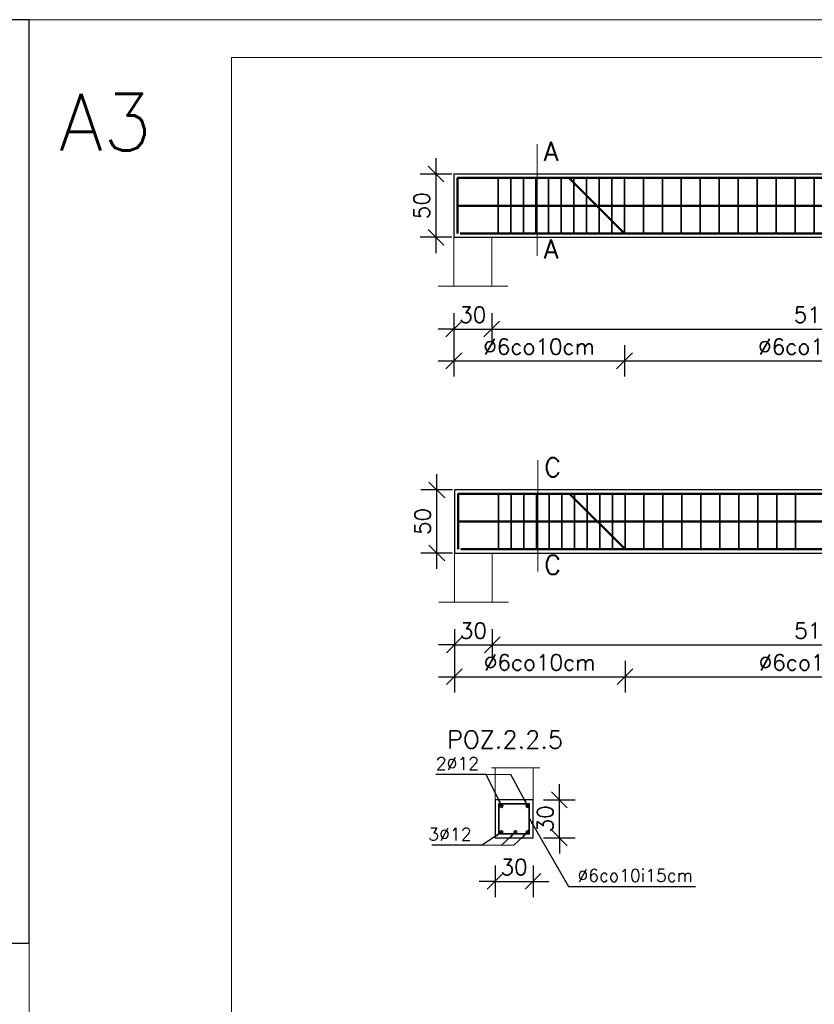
# Model space of a CAD drawing. Extents: x -19 to 9300416, y -12 to 10688993.
# Tile 36 of 106: x 4612069 to 4612697, y 5313402 to 5314181. Entities that reach past the tile are written whole.
import ezdxf

# ---------------------------------------------------------------- set-up
doc = ezdxf.new("R2010")
doc.units = 0
doc.header["$MEASUREMENT"] = 0
for name, color, linetype, lineweight in [('hatch', 253, 'Continuous', 0), ('K-SCIANY CIENKI', 163, 'Continuous', 30), ('K-STAL', 114, 'Continuous', 50), ('K-STAL CIENKI', 92, 'Continuous', 35), ('K-WYMIARY', 7, 'Continuous', 15)]:
    doc.layers.add(name, color=color, linetype=linetype, lineweight=lineweight)
doc.layers.add('NIEDRUK', color=230, linetype='Continuous', lineweight=40, plot=False)
doc.styles.add('Simplex', font='simplex.shx')
doc.dimstyles.new('1do20', dxfattribs={"dimscale": 2, "dimtxt": 2.5, "dimasz": 2.5, "dimexe": 2.5, "dimexo": 0.5, "dimgap": 1, "dimtad": 1, "dimdec": 1, "dimrnd": 0.5, "dimzin": 12, "dimdsep": 46, "dimtxsty": 'Simplex', "dimblk": 'OBLIQUE', "dimcen": 0.5, "dimdle": 2.5, "dimclrd": 256, "dimclre": 256, "dimclrt": 256, "dimadec": 1, "dimazin": 3, "dimtfac": 1, "dimtdec": 1, "dimtix": 1, "dimtmove": 0, "dimatfit": 3, "dimfxl": 0, "dimtolj": 1, "dimtzin": 0, "dimarcsym": 0})
doc.dimstyles.new('1do50', dxfattribs={"dimscale": 5, "dimtxt": 2.5, "dimasz": 2.5, "dimexe": 2.5, "dimexo": 0.5, "dimgap": 1, "dimtad": 1, "dimdec": 1, "dimrnd": 0.5, "dimzin": 12, "dimdsep": 46, "dimtxsty": 'Simplex', "dimblk": 'OBLIQUE', "dimcen": 0.5, "dimdle": 2.5, "dimclrd": 256, "dimclre": 256, "dimclrt": 256, "dimadec": 1, "dimazin": 3, "dimtfac": 1, "dimtdec": 1, "dimtix": 1, "dimtmove": 0, "dimatfit": 3, "dimfxl": 0, "dimtolj": 1, "dimtzin": 0, "dimarcsym": 0})

# ---------------------------------------------------------------- blocks, each defined once
blk = doc.blocks.new('_Oblique')
at = {"color": 0, "linetype": 'ByBlock', "lineweight": -2}
blk.add_line((-0.5, -0.5), (0.5, 0.5), dxfattribs=at)
blk = doc.blocks.new('*D1210')
at = {"layer": 'Defpoints', "color": 0, "lineweight": 0, "ltscale": 40}
for p in [(4612952.12, 5313989.42), (4612442.12, 5313980.21), (4612952.12, 5313936.2)]:
    blk.add_point(p, dxfattribs=at)
at = {"layer": 'K-WYMIARY', "lineweight": -2, "ltscale": 40}
for p, q in [((4612442.12, 5313948.7), (4612442.12, 5313923.7)), ((4612952.12, 5313948.7), (4612952.12, 5313923.7)), ((4612429.62, 5313936.2), (4612964.62, 5313936.2))]:
    blk.add_line(p, q, dxfattribs=at)
at = {"layer": 'K-WYMIARY', "lineweight": -2, "ltscale": 40, "xscale": 12.5, "yscale": 12.5, "zscale": 12.5, "rotation": 180}
blk.add_blockref('_Oblique', (4612442.12, 5313936.2), dxfattribs=at)
at = {"layer": 'K-WYMIARY', "lineweight": -2, "ltscale": 40, "xscale": 12.5, "yscale": 12.5, "zscale": 12.5}
blk.add_blockref('_Oblique', (4612952.12, 5313936.2), dxfattribs=at)
at = {"layer": 'K-WYMIARY', "lineweight": 0, "ltscale": 40, "insert": (4612697.12, 5313947.45), "char_height": 12.5, "attachment_point": 5, "style": 'Simplex'}
blk.add_mtext('\\A1;510', dxfattribs=at)
blk = doc.blocks.new('*D1211')
at = {"layer": 'Defpoints', "color": 0, "lineweight": 0, "ltscale": 40}
for p in [(4612412.12, 5313970), (4612442.12, 5313970), (4612442.12, 5313936.2)]:
    blk.add_point(p, dxfattribs=at)
at = {"layer": 'K-WYMIARY', "lineweight": -2, "ltscale": 40}
for p, q in [((4612412.12, 5313948.7), (4612412.12, 5313923.7)), ((4612442.12, 5313948.7), (4612442.12, 5313923.7)), ((4612412.12, 5313936.2), (4612399.62, 5313936.2)), ((4612412.12, 5313936.2), (4612442.12, 5313936.2)), ((4612442.12, 5313936.2), (4612454.62, 5313936.2))]:
    blk.add_line(p, q, dxfattribs=at)
at = {"layer": 'K-WYMIARY', "lineweight": -2, "ltscale": 40, "xscale": 12.5, "yscale": 12.5, "zscale": 12.5}
blk.add_blockref('_Oblique', (4612412.12, 5313936.2), dxfattribs=at)
at = {"layer": 'K-WYMIARY', "lineweight": -2, "ltscale": 40, "xscale": 12.5, "yscale": 12.5, "zscale": 12.5, "rotation": 180}
blk.add_blockref('_Oblique', (4612442.12, 5313936.2), dxfattribs=at)
at = {"layer": 'K-WYMIARY', "lineweight": 0, "ltscale": 40, "insert": (4612427.12, 5313947.45), "char_height": 12.5, "attachment_point": 5, "style": 'Simplex'}
blk.add_mtext('\\A1;30', dxfattribs=at)
blk = doc.blocks.new('*D1217')
at = {"layer": 'Defpoints', "color": 0, "lineweight": 0, "ltscale": 40}
for p in [(4612412.12, 5313970), (4612547.12, 5313936.2), (4612547.12, 5313911.01)]:
    blk.add_point(p, dxfattribs=at)
at = {"layer": 'K-WYMIARY', "lineweight": -2, "ltscale": 40}
for p, q in [((4612412.12, 5313923.51), (4612412.12, 5313898.51)), ((4612547.12, 5313923.51), (4612547.12, 5313898.51)), ((4612399.62, 5313911.01), (4612559.62, 5313911.01))]:
    blk.add_line(p, q, dxfattribs=at)
at = {"layer": 'K-WYMIARY', "lineweight": -2, "ltscale": 40, "xscale": 12.5, "yscale": 12.5, "zscale": 12.5, "rotation": 180}
blk.add_blockref('_Oblique', (4612412.12, 5313911.01), dxfattribs=at)
at = {"layer": 'K-WYMIARY', "lineweight": -2, "ltscale": 40, "xscale": 12.5, "yscale": 12.5, "zscale": 12.5}
blk.add_blockref('_Oblique', (4612547.12, 5313911.01), dxfattribs=at)
at = {"layer": 'K-WYMIARY', "lineweight": 0, "ltscale": 40, "insert": (4612479.62, 5313922.26), "char_height": 12.5, "attachment_point": 5, "style": 'Simplex'}
blk.add_mtext('\\A1;∅6co10cm', dxfattribs=at)
blk = doc.blocks.new('*D1218')
at = {"layer": 'Defpoints', "color": 0, "lineweight": 0, "ltscale": 40}
for p in [(4612847.12, 5314008.83), (4612547.12, 5313936.2), (4612847.12, 5313911.01)]:
    blk.add_point(p, dxfattribs=at)
at = {"layer": 'K-WYMIARY', "lineweight": -2, "ltscale": 40}
for p, q in [((4612547.12, 5313923.51), (4612547.12, 5313898.51)), ((4612847.12, 5313923.51), (4612847.12, 5313898.51)), ((4612534.62, 5313911.01), (4612859.62, 5313911.01))]:
    blk.add_line(p, q, dxfattribs=at)
at = {"layer": 'K-WYMIARY', "lineweight": -2, "ltscale": 40, "xscale": 12.5, "yscale": 12.5, "zscale": 12.5, "rotation": 180}
blk.add_blockref('_Oblique', (4612547.12, 5313911.01), dxfattribs=at)
at = {"layer": 'K-WYMIARY', "lineweight": -2, "ltscale": 40, "xscale": 12.5, "yscale": 12.5, "zscale": 12.5}
blk.add_blockref('_Oblique', (4612847.12, 5313911.01), dxfattribs=at)
at = {"layer": 'K-WYMIARY', "lineweight": 0, "ltscale": 40, "insert": (4612697.12, 5313922.26), "char_height": 12.5, "attachment_point": 5, "style": 'Simplex'}
blk.add_mtext('\\A1;∅6co15cm', dxfattribs=at)
blk = doc.blocks.new('*D1224')
at = {"layer": 'Defpoints', "color": 0, "lineweight": 0, "ltscale": 40}
for p in [(4612952.57, 5313739.44), (4612442.57, 5313730.23), (4612952.57, 5313686.22)]:
    blk.add_point(p, dxfattribs=at)
at = {"layer": 'K-WYMIARY', "lineweight": -2, "ltscale": 40}
for p, q in [((4612442.57, 5313698.72), (4612442.57, 5313673.72)), ((4612952.57, 5313698.72), (4612952.57, 5313673.72)), ((4612430.07, 5313686.22), (4612965.07, 5313686.22))]:
    blk.add_line(p, q, dxfattribs=at)
at = {"layer": 'K-WYMIARY', "lineweight": -2, "ltscale": 40, "xscale": 12.5, "yscale": 12.5, "zscale": 12.5, "rotation": 180}
blk.add_blockref('_Oblique', (4612442.57, 5313686.22), dxfattribs=at)
at = {"layer": 'K-WYMIARY', "lineweight": -2, "ltscale": 40, "xscale": 12.5, "yscale": 12.5, "zscale": 12.5}
blk.add_blockref('_Oblique', (4612952.57, 5313686.22), dxfattribs=at)
at = {"layer": 'K-WYMIARY', "lineweight": 0, "ltscale": 40, "insert": (4612697.57, 5313697.47), "char_height": 12.5, "attachment_point": 5, "style": 'Simplex'}
blk.add_mtext('\\A1;510', dxfattribs=at)
blk = doc.blocks.new('*D1225')
at = {"layer": 'Defpoints', "color": 0, "lineweight": 0, "ltscale": 40}
for p in [(4612412.57, 5313720.02), (4612442.57, 5313720.02), (4612442.57, 5313686.22)]:
    blk.add_point(p, dxfattribs=at)
at = {"layer": 'K-WYMIARY', "lineweight": -2, "ltscale": 40}
for p, q in [((4612412.57, 5313698.72), (4612412.57, 5313673.72)), ((4612442.57, 5313698.72), (4612442.57, 5313673.72)), ((4612412.57, 5313686.22), (4612400.07, 5313686.22)), ((4612412.57, 5313686.22), (4612442.57, 5313686.22)), ((4612442.57, 5313686.22), (4612455.07, 5313686.22))]:
    blk.add_line(p, q, dxfattribs=at)
at = {"layer": 'K-WYMIARY', "lineweight": -2, "ltscale": 40, "xscale": 12.5, "yscale": 12.5, "zscale": 12.5}
blk.add_blockref('_Oblique', (4612412.57, 5313686.22), dxfattribs=at)
at = {"layer": 'K-WYMIARY', "lineweight": -2, "ltscale": 40, "xscale": 12.5, "yscale": 12.5, "zscale": 12.5, "rotation": 180}
blk.add_blockref('_Oblique', (4612442.57, 5313686.22), dxfattribs=at)
at = {"layer": 'K-WYMIARY', "lineweight": 0, "ltscale": 40, "insert": (4612427.57, 5313697.47), "char_height": 12.5, "attachment_point": 5, "style": 'Simplex'}
blk.add_mtext('\\A1;30', dxfattribs=at)
blk = doc.blocks.new('*D1231')
at = {"layer": 'Defpoints', "color": 0, "lineweight": 0, "ltscale": 40}
for p in [(4612412.57, 5313720.02), (4612547.57, 5313686.22), (4612547.57, 5313661.03)]:
    blk.add_point(p, dxfattribs=at)
at = {"layer": 'K-WYMIARY', "lineweight": -2, "ltscale": 40}
for p, q in [((4612412.57, 5313673.53), (4612412.57, 5313648.53)), ((4612547.57, 5313673.53), (4612547.57, 5313648.53)), ((4612400.07, 5313661.03), (4612560.07, 5313661.03))]:
    blk.add_line(p, q, dxfattribs=at)
at = {"layer": 'K-WYMIARY', "lineweight": -2, "ltscale": 40, "xscale": 12.5, "yscale": 12.5, "zscale": 12.5, "rotation": 180}
blk.add_blockref('_Oblique', (4612412.57, 5313661.03), dxfattribs=at)
at = {"layer": 'K-WYMIARY', "lineweight": -2, "ltscale": 40, "xscale": 12.5, "yscale": 12.5, "zscale": 12.5}
blk.add_blockref('_Oblique', (4612547.57, 5313661.03), dxfattribs=at)
at = {"layer": 'K-WYMIARY', "lineweight": 0, "ltscale": 40, "insert": (4612480.07, 5313672.28), "char_height": 12.5, "attachment_point": 5, "style": 'Simplex'}
blk.add_mtext('\\A1;∅6co10cm', dxfattribs=at)
blk = doc.blocks.new('*D1232')
at = {"layer": 'Defpoints', "color": 0, "lineweight": 0, "ltscale": 40}
for p in [(4612847.57, 5313758.85), (4612547.57, 5313686.22), (4612847.57, 5313661.03)]:
    blk.add_point(p, dxfattribs=at)
at = {"layer": 'K-WYMIARY', "lineweight": -2, "ltscale": 40}
for p, q in [((4612547.57, 5313673.53), (4612547.57, 5313648.53)), ((4612847.57, 5313673.53), (4612847.57, 5313648.53)), ((4612535.07, 5313661.03), (4612860.07, 5313661.03))]:
    blk.add_line(p, q, dxfattribs=at)
at = {"layer": 'K-WYMIARY', "lineweight": -2, "ltscale": 40, "xscale": 12.5, "yscale": 12.5, "zscale": 12.5, "rotation": 180}
blk.add_blockref('_Oblique', (4612547.57, 5313661.03), dxfattribs=at)
at = {"layer": 'K-WYMIARY', "lineweight": -2, "ltscale": 40, "xscale": 12.5, "yscale": 12.5, "zscale": 12.5}
blk.add_blockref('_Oblique', (4612847.57, 5313661.03), dxfattribs=at)
at = {"layer": 'K-WYMIARY', "lineweight": 0, "ltscale": 40, "insert": (4612697.57, 5313672.28), "char_height": 12.5, "attachment_point": 5, "style": 'Simplex'}
blk.add_mtext('\\A1;∅6co15cm', dxfattribs=at)
blk = doc.blocks.new('*D1277')
at = {"layer": 'Defpoints', "color": 0, "lineweight": 0, "ltscale": 40}
for p in [(4612398.63, 5313808.85), (4614122.57, 5313808.85), (4614122.57, 5313758.85)]:
    blk.add_point(p, dxfattribs=at)
at = {"layer": 'K-WYMIARY', "lineweight": -2, "ltscale": 40}
for p, q in [((4612398.63, 5313746.35), (4612398.63, 5313821.35)), ((4612411.13, 5313808.85), (4612386.13, 5313808.85)), ((4612411.13, 5313758.85), (4612386.13, 5313758.85))]:
    blk.add_line(p, q, dxfattribs=at)
at = {"layer": 'K-WYMIARY', "lineweight": -2, "ltscale": 40, "xscale": 12.5, "yscale": 12.5, "zscale": 12.5}
for p, rotation in [((4612398.63, 5313808.85), 90), ((4612398.63, 5313758.85), 270)]:
    blk.add_blockref('_Oblique', p, dxfattribs=dict(at, rotation=rotation))
at = {"layer": 'K-WYMIARY', "lineweight": 0, "ltscale": 40, "insert": (4612387.38, 5313783.85), "char_height": 12.5, "attachment_point": 5, "rotation": 90, "style": 'Simplex'}
blk.add_mtext('\\A1;50', dxfattribs=at)
blk = doc.blocks.new('*D1278')
at = {"layer": 'Defpoints', "color": 0, "lineweight": 0, "ltscale": 40}
for p in [(4612398.02, 5314058.83), (4614122.12, 5314058.83), (4614122.12, 5314008.83)]:
    blk.add_point(p, dxfattribs=at)
at = {"layer": 'K-WYMIARY', "lineweight": -2, "ltscale": 40}
for p, q in [((4612398.02, 5313996.33), (4612398.02, 5314071.33)), ((4612410.52, 5314058.83), (4612385.52, 5314058.83)), ((4612410.52, 5314008.83), (4612385.52, 5314008.83))]:
    blk.add_line(p, q, dxfattribs=at)
at = {"layer": 'K-WYMIARY', "lineweight": -2, "ltscale": 40, "xscale": 12.5, "yscale": 12.5, "zscale": 12.5}
for p, rotation in [((4612398.02, 5314058.83), 90), ((4612398.02, 5314008.83), 270)]:
    blk.add_blockref('_Oblique', p, dxfattribs=dict(at, rotation=rotation))
at = {"layer": 'K-WYMIARY', "lineweight": 0, "ltscale": 40, "insert": (4612386.77, 5314033.83), "char_height": 12.5, "attachment_point": 5, "rotation": 90, "style": 'Simplex'}
blk.add_mtext('\\A1;50', dxfattribs=at)
blk = doc.blocks.new('*D1287')
at = {"layer": 'Defpoints', "color": 0, "lineweight": 0, "ltscale": 40}
for p in [(4612444.76, 5313533.51), (4612474.76, 5313533.51), (4612474.76, 5313499.04)]:
    blk.add_point(p, dxfattribs=at)
at = {"layer": 'K-WYMIARY', "lineweight": -2, "ltscale": 40}
for p, q in [((4612444.76, 5313511.54), (4612444.76, 5313486.54)), ((4612474.76, 5313511.54), (4612474.76, 5313486.54)), ((4612444.76, 5313499.04), (4612432.26, 5313499.04)), ((4612444.76, 5313499.04), (4612474.76, 5313499.04)), ((4612474.76, 5313499.04), (4612487.26, 5313499.04))]:
    blk.add_line(p, q, dxfattribs=at)
at = {"layer": 'K-WYMIARY', "lineweight": -2, "ltscale": 40, "xscale": 12.5, "yscale": 12.5, "zscale": 12.5}
blk.add_blockref('_Oblique', (4612444.76, 5313499.04), dxfattribs=at)
at = {"layer": 'K-WYMIARY', "lineweight": -2, "ltscale": 40, "xscale": 12.5, "yscale": 12.5, "zscale": 12.5, "rotation": 180}
blk.add_blockref('_Oblique', (4612474.76, 5313499.04), dxfattribs=at)
at = {"layer": 'K-WYMIARY', "lineweight": 0, "ltscale": 40, "insert": (4612459.76, 5313510.29), "char_height": 12.5, "attachment_point": 5, "style": 'Simplex'}
blk.add_mtext('\\A1;30', dxfattribs=at)
blk = doc.blocks.new('*D1288')
at = {"layer": 'Defpoints', "color": 0, "lineweight": 0, "ltscale": 40}
for p in [(4612474.76, 5313563.51), (4612495.67, 5313563.51), (4612474.76, 5313533.51)]:
    blk.add_point(p, dxfattribs=at)
at = {"layer": 'K-WYMIARY', "lineweight": -2, "ltscale": 40}
for p, q in [((4612495.67, 5313563.51), (4612495.67, 5313576.01)), ((4612483.17, 5313563.51), (4612508.17, 5313563.51)), ((4612495.67, 5313533.51), (4612495.67, 5313563.51)), ((4612483.17, 5313533.51), (4612508.17, 5313533.51)), ((4612495.67, 5313533.51), (4612495.67, 5313521.01))]:
    blk.add_line(p, q, dxfattribs=at)
at = {"layer": 'K-WYMIARY', "lineweight": -2, "ltscale": 40, "xscale": 12.5, "yscale": 12.5, "zscale": 12.5}
for p, rotation in [((4612495.67, 5313563.51), 270), ((4612495.67, 5313533.51), 90)]:
    blk.add_blockref('_Oblique', p, dxfattribs=dict(at, rotation=rotation))
at = {"layer": 'K-WYMIARY', "lineweight": 0, "ltscale": 40, "insert": (4612484.42, 5313548.51), "char_height": 12.5, "attachment_point": 5, "rotation": 90, "style": 'Simplex'}
blk.add_mtext('\\A1;30', dxfattribs=at)
blk = doc.blocks.new('*D1290')
at = {"layer": 'Defpoints', "color": 0, "lineweight": 0, "ltscale": 40}
for p in [(4612450.45, 5313569.47), (4612466.18, 5313566.53), (4612450.45, 9.33)]:
    blk.add_point(p, dxfattribs=at)
at = {"layer": 'K-WYMIARY', "lineweight": -2, "ltscale": 40}
for p, q in [((4612450.45, 21.83), (4612450.45, -3.17)), ((4612466.18, 21.83), (4612466.18, -3.17)), ((4612450.45, 9.33), (4612437.95, 9.33)), ((4612466.18, 9.33), (4612450.45, 9.33)), ((4612466.18, 9.33), (4612478.68, 9.33))]:
    blk.add_line(p, q, dxfattribs=at)
at = {"layer": 'K-WYMIARY', "lineweight": -2, "ltscale": 40, "xscale": 12.5, "yscale": 12.5, "zscale": 12.5}
blk.add_blockref('_Oblique', (4612450.45, 9.33), dxfattribs=at)
at = {"layer": 'K-WYMIARY', "lineweight": -2, "ltscale": 40, "xscale": 12.5, "yscale": 12.5, "zscale": 12.5, "rotation": 180}
blk.add_blockref('_Oblique', (4612466.18, 9.33), dxfattribs=at)
at = {"layer": 'K-WYMIARY', "lineweight": 0, "ltscale": 40, "insert": (4612458.32, 20.58), "char_height": 12.5, "attachment_point": 5, "style": 'Simplex'}
blk.add_mtext('\\A1;15.5', dxfattribs=at)

msp = doc.modelspace()

# ---------------------------------------------------------------- linework, layer by layer
at = {"ltscale": 40}
msp.add_lwpolyline([(4611558.61, 5313450.03), (4612076.09, 5313450.03), (4612076.09, 5314181.03), (4611558.61, 5314181.03)], close=True, dxfattribs=at)
at = {"layer": 'hatch', "color": 252}
for points in [[(4612076.09, 5312707.03), (4614176.09, 5312707.03), (4614176.09, 5314181.03), (4612076.09, 5314181.03)], [(4612076.09, 5312707.03), (4614176.09, 5312707.03), (4614176.09, 5314181.03), (4612076.09, 5314181.03)], [(4612236.09, 5314151.03), (4614146.09, 5314151.03), (4614146.09, 5312737.03), (4612236.09, 5312737.03)]]:
    msp.add_lwpolyline(points, close=True, dxfattribs=at)
at = {"layer": 'K-SCIANY CIENKI'}
for points in [[(4612412.12, 5314008.83), (4614122.12, 5314008.83), (4614122.12, 5314058.83), (4612412.12, 5314058.83)], [(4612412.57, 5313758.85), (4614122.57, 5313758.85), (4614122.57, 5313808.85), (4612412.57, 5313808.85)], [(4612444.76, 5313533.51), (4612474.76, 5313533.51), (4612474.76, 5313563.51), (4612444.76, 5313563.51)]]:
    msp.add_lwpolyline(points, close=True, dxfattribs=at)
at = {"layer": 'K-STAL'}
for points in [[(4612415.12, 5314055.83), (4614119.12, 5314055.83)], [(4612415.12, 5314011.83), (4612415.12, 5314055.83), (4612503.12, 5314055.83), (4612547.12, 5314011.83)], [(4612415.12, 5314033.83), (4614119.12, 5314033.83)], [(4614117.61, 5314011.83), (4612417.12, 5314011.83)], [(4612415.57, 5313805.85), (4614119.57, 5313805.85)], [(4612415.57, 5313761.85), (4612415.57, 5313805.85), (4612503.57, 5313805.85), (4612547.57, 5313761.85)], [(4612415.57, 5313783.85), (4614119.57, 5313783.85)], [(4614118.06, 5313761.85), (4612417.56, 5313761.85)]]:
    msp.add_lwpolyline(points, dxfattribs=at)
for centre in [(4612449.84, 5313558.65), (4612470.57, 5313558.65), (4612449.84, 5313537.92), (4612460.9, 5313537.92), (4612470.57, 5313537.92)]:
    msp.add_circle(centre, 0.896, dxfattribs=at)
at = {"layer": 'K-STAL CIENKI', "color": 2}
for p, q in [((4612447.12, 5314011.83), (4612447.12, 5314055.83)), ((4612457.12, 5314011.83), (4612457.12, 5314055.83)), ((4612467.12, 5314011.83), (4612467.12, 5314055.83)), ((4612477.12, 5314011.83), (4612477.12, 5314055.83)), ((4612487.12, 5314011.83), (4612487.12, 5314055.83)), ((4612497.12, 5314011.83), (4612497.12, 5314055.83)), ((4612507.12, 5314011.83), (4612507.12, 5314055.83)), ((4612517.12, 5314011.83), (4612517.12, 5314055.83)), ((4612527.12, 5314011.83), (4612527.12, 5314055.83)), ((4612537.12, 5314011.83), (4612537.12, 5314055.83)), ((4612547.12, 5314011.83), (4612547.12, 5314055.83)), ((4612562.12, 5314011.83), (4612562.12, 5314055.83)), ((4612577.12, 5314011.83), (4612577.12, 5314055.83)), ((4612592.12, 5314011.83), (4612592.12, 5314055.83)), ((4612607.12, 5314011.83), (4612607.12, 5314055.83)), ((4612622.12, 5314011.83), (4612622.12, 5314055.83)), ((4612637.12, 5314011.83), (4612637.12, 5314055.83)), ((4612652.12, 5314011.83), (4612652.12, 5314055.83)), ((4612667.12, 5314011.83), (4612667.12, 5314055.83)), ((4612682.12, 5314011.83), (4612682.12, 5314055.83)), ((4612697.12, 5314011.83), (4612697.12, 5314055.83)), ((4612447.57, 5313761.85), (4612447.57, 5313805.85)), ((4612457.57, 5313761.85), (4612457.57, 5313805.85)), ((4612467.57, 5313761.85), (4612467.57, 5313805.85)), ((4612477.57, 5313761.85), (4612477.57, 5313805.85)), ((4612487.57, 5313761.85), (4612487.57, 5313805.85)), ((4612497.57, 5313761.85), (4612497.57, 5313805.85)), ((4612507.57, 5313761.85), (4612507.57, 5313805.85)), ((4612517.57, 5313761.85), (4612517.57, 5313805.85)), ((4612527.57, 5313761.85), (4612527.57, 5313805.85)), ((4612537.57, 5313761.85), (4612537.57, 5313805.85)), ((4612547.57, 5313761.85), (4612547.57, 5313805.85)), ((4612562.57, 5313761.85), (4612562.57, 5313805.85)), ((4612577.57, 5313761.85), (4612577.57, 5313805.85)), ((4612592.57, 5313761.85), (4612592.57, 5313805.85)), ((4612607.57, 5313761.85), (4612607.57, 5313805.85)), ((4612622.57, 5313761.85), (4612622.57, 5313805.85)), ((4612637.57, 5313761.85), (4612637.57, 5313805.85)), ((4612652.57, 5313761.85), (4612652.57, 5313805.85)), ((4612667.57, 5313761.85), (4612667.57, 5313805.85)), ((4612682.57, 5313761.85), (4612682.57, 5313805.85))]:
    msp.add_line(p, q, dxfattribs=at)
msp.add_lwpolyline([(4612447.76, 5313536.51), (4612471.76, 5313536.51), (4612471.76, 5313560.51), (4612447.76, 5313560.51)], close=True, dxfattribs=at)
at = {"layer": 'K-WYMIARY', "lineweight": 0, "ltscale": 40}
for p, q in [((4612478.12, 5314082.38), (4612478.12, 5313994.18)), ((4612412.12, 5314058.83), (4612412.12, 5313970)), ((4612412.12, 5314058.83), (4614122.12, 5314058.83)), ((4612412.12, 5314008.83), (4614122.12, 5314008.83)), ((4612442.12, 5314008.83), (4612442.12, 5313970)), ((4612399.76, 5313970), (4612454.89, 5313970)), ((4612478.57, 5313832.4), (4612478.57, 5313744.2)), ((4612412.57, 5313808.85), (4612412.57, 5313720.02)), ((4612412.57, 5313808.85), (4614122.57, 5313808.85)), ((4612412.57, 5313758.85), (4614122.57, 5313758.85)), ((4612442.57, 5313758.85), (4612442.57, 5313720.02)), ((4612400.2, 5313720.02), (4612455.34, 5313720.02)), ((4612437.19, 5313583.55), (4612457.34, 5313583.55)), ((4612442.01, 5313588.86), (4612480.07, 5313588.86)), ((4612444.76, 5313563.51), (4612444.76, 5313588.86)), ((4612474.76, 5313563.51), (4612474.76, 5313588.86)), ((4612431.27, 5313527.57), (4612451.42, 5313527.57)), ((4612439.36, 5313527.57), (4612459.52, 5313527.57))]:
    msp.add_line(p, q, dxfattribs=at)
for points in [[(4612415.12, 5314011.83), (4612415.12, 5314055.83)], [(4612415.57, 5313761.85), (4612415.57, 5313805.85)]]:
    msp.add_lwpolyline(points, dxfattribs=at)

# ---------------------------------------------------------------- texts
at = {"layer": 'K-WYMIARY', "style": 'Simplex'}
for s, insert, char_height, attachment_point in [('A', (4612483.11, 5314069.24), 15, 7), ('A', (4612483.11, 5313992.05), 15, 7), ('C', (4612483.55, 5313819.26), 15, 7), ('C', (4612483.55, 5313742.07), 15, 7), ('POZ.2.2.5', (4612406.75, 5313604.25), 14, 7), ('2%%C12                ', (4612397.81, 5313592.27), 10, 4), ('3%%C12                ', (4612391.89, 5313536.29), 10, 4), ('%%C6co10i15cm               ', (4612509.93, 5313503.72), 10, 4)]:
    msp.add_mtext(s, dxfattribs=dict(at, insert=insert, char_height=char_height, attachment_point=attachment_point))
at = {"layer": 'NIEDRUK', "insert": (4612099.77, 5314077.37), "char_height": 45, "attachment_point": 7, "style": 'Simplex'}
msp.add_mtext('A3', dxfattribs=at)

# ---------------------------------------------------------------- dimensions: what is measured, and where the dimension line sits
at = {"layer": 'K-WYMIARY', "lineweight": 0, "ltscale": 40}
for base, p1, p2, picture, middle in [((4612398.02, 5314058.83), (4614122.12, 5314008.83), (4614122.12, 5314058.83), '*D1278', (4612386.77, 5314033.83)), ((4612398.63, 5313808.85), (4614122.57, 5313758.85), (4614122.57, 5313808.85), '*D1277', (4612387.38, 5313783.85)), ((4612495.67, 5313563.51), (4612474.76, 5313533.51), (4612474.76, 5313563.51), '*D1288', (4612484.42, 5313548.51))]:
    dim = msp.add_linear_dim(base=base, p1=p1, p2=p2, angle=90, dimstyle='1do50', dxfattribs=at)
    dim.commit()
    dim.dimension.update_dxf_attribs({"geometry": picture, "text_midpoint": middle})
for base, p1, p2, picture, middle in [((4612847.12, 5313911.01), (4612547.12, 5313936.2), (4612847.12, 5314008.83), '*D1218', (4612697.12, 5313922.26)), ((4612847.57, 5313661.03), (4612547.57, 5313686.22), (4612847.57, 5313758.85), '*D1232', (4612697.57, 5313672.28))]:
    dim = msp.add_linear_dim(base=base, p1=p1, p2=p2, text='∅6co15cm', dimstyle='1do50', override={"dimtmove": 1}, dxfattribs=at)
    dim.commit()
    dim.dimension.update_dxf_attribs({"geometry": picture, "text_midpoint": middle})
for base, p1, p2, picture, middle in [((4612952.12, 5313936.2), (4612442.12, 5313980.21), (4612952.12, 5313989.42), '*D1210', (4612697.12, 5313947.45)), ((4612442.12, 5313936.2), (4612412.12, 5313970), (4612442.12, 5313970), '*D1211', (4612427.12, 5313947.45)), ((4612952.57, 5313686.22), (4612442.57, 5313730.23), (4612952.57, 5313739.44), '*D1224', (4612697.57, 5313697.47)), ((4612442.57, 5313686.22), (4612412.57, 5313720.02), (4612442.57, 5313720.02), '*D1225', (4612427.57, 5313697.47)), ((4612450.45, 9.33), (4612466.18, 5313566.53), (4612450.45, 5313569.47), '*D1290', (4612458.32, 20.58)), ((4612474.76, 5313499.04), (4612444.76, 5313533.51), (4612474.76, 5313533.51), '*D1287', (4612459.76, 5313510.29))]:
    dim = msp.add_linear_dim(base=base, p1=p1, p2=p2, dimstyle='1do50', dxfattribs=at)
    dim.commit()
    dim.dimension.update_dxf_attribs({"geometry": picture, "text_midpoint": middle})
for base, p1, p2, picture, middle in [((4612547.12, 5313911.01), (4612412.12, 5313970), (4612547.12, 5313936.2), '*D1217', (4612479.62, 5313922.26)), ((4612547.57, 5313661.03), (4612412.57, 5313720.02), (4612547.57, 5313686.22), '*D1231', (4612480.07, 5313672.28))]:
    dim = msp.add_linear_dim(base=base, p1=p1, p2=p2, text='∅6co10cm', dimstyle='1do50', dxfattribs=at)
    dim.commit()
    dim.dimension.update_dxf_attribs({"geometry": picture, "text_midpoint": middle})

# ---------------------------------------------------------------- leaders
at = {"layer": 'K-WYMIARY', "annotation_type": 0, "has_hookline": 1}
for points, hookline_direction, text_width in [([(4612450.01, 5313558.52), (4612437.66, 5313583.55), (4612432.66, 5313583.55)], 1, 32.86), ([(4612471.76, 5313549.09), (4612502.93, 5313494.99), (4612507.93, 5313494.99)], 0, 93.33), ([(4612449.84, 5313537.92), (4612434.54, 5313527.57), (4612429.54, 5313527.57)], 1, 32.86)]:
    msp.add_leader(points, dimstyle='1do20', override={"dimgap": 1, "dimtad": 1}, dxfattribs=dict(at, hookline_direction=hookline_direction, text_width=text_width))
at = {"layer": 'K-WYMIARY'}
for points in [[(4612470.74, 5313558.52), (4612457.34, 5313583.55)], [(4612460.9, 5313537.92), (4612449.84, 5313527.57)], [(4612470.57, 5313537.92), (4612459.52, 5313527.57)]]:
    msp.add_leader(points, dimstyle='1do20', override={"dimgap": 1, "dimtad": 1}, dxfattribs=at)

doc.saveas('drawing.dxf')
